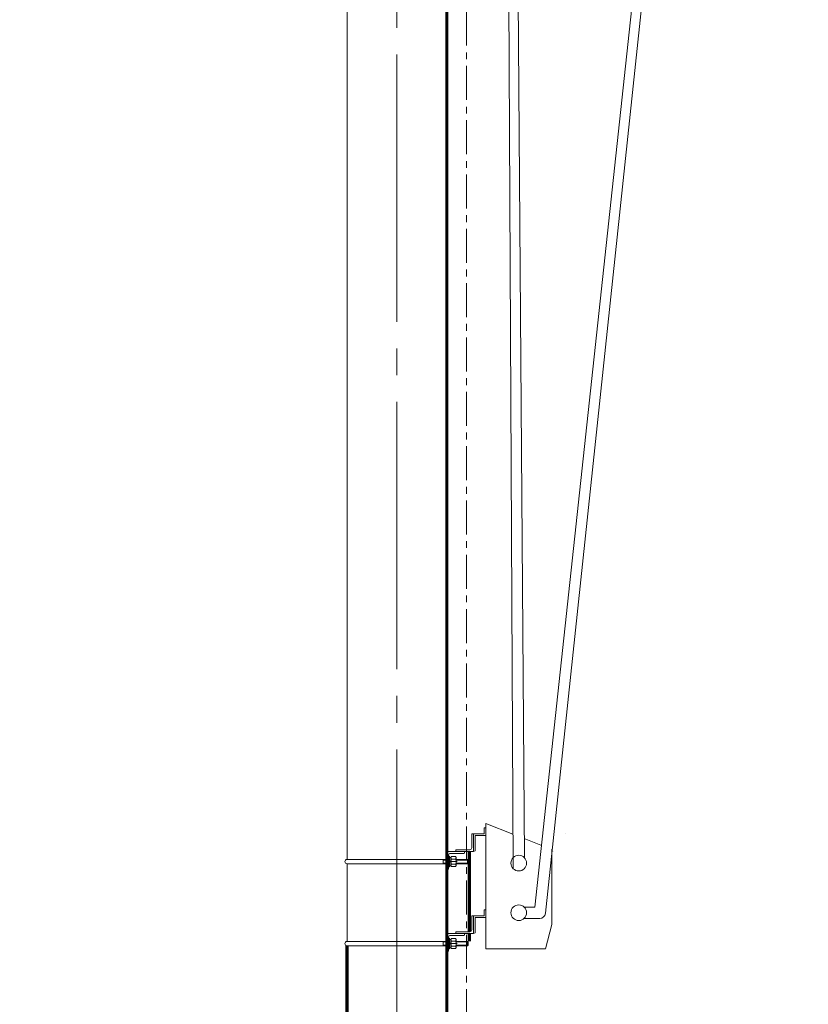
# Model space of a CAD drawing. Header units: millimetres. Extents: x 0 to 630, y 0 to 297.
# Tile 3 of 15: x 114 to 159, y 120 to 175. Entities that reach past the tile are written whole.
import ezdxf

# ---------------------------------------------------------------- set-up
doc = ezdxf.new("R2010")
doc.units = ezdxf.units.MM
for name, pattern in [('K5LT32805', [3.048, 1.905, -0.381, 0.381, -0.381]), ('K5LT_AXLED', [19.5, 15, -1.5, 1.5, -1.5]), ('K5LT_THIN', [0]), ('K5LT_THIN_INCLUDED_TO_HATCHING', [0])]:
    doc.linetypes.add(name, pattern=pattern)
doc.layers.add('Системный слой', color=7, linetype='Continuous')

# ---------------------------------------------------------------- blocks, each defined once
blk = doc.blocks.new('U32')
at = {"layer": 'Системный слой', "color": 7, "linetype": 'K5LT_THIN_INCLUDED_TO_HATCHING', "lineweight": 18}
for p, q in [((142.592, 125.197), (143.184, 125.197)), ((142.592, 124.557), (143.47, 124.557))]:
    blk.add_line(p, q, dxfattribs=at)
blk = doc.blocks.new('U71')
at = {"layer": 'Системный слой', "color": 7, "linetype": 'K5LT_THIN', "lineweight": 18}
for p, q in [((138.249, 123.707), (139.249, 123.707)), ((138.249, 122.707), (138.249, 123.707)), ((138.349, 123.497), (138.349, 122.743)), ((139.213, 123.607), (138.459, 123.607)), ((139.249, 123.707), (139.249, 123.643)), ((138.313, 122.707), (138.249, 122.707))]:
    blk.add_line(p, q, dxfattribs=at)
for centre, radius, start, end in [((138.459, 123.497), 0.11, 90, 180), ((139.213, 123.643), 0.036, 270, 0), ((138.313, 122.743), 0.036, 270, 0)]:
    blk.add_arc(centre, radius, start, end, dxfattribs=at)
blk = doc.blocks.new('U73')
at = {"layer": 'Системный слой', "color": 7, "linetype": 'K5LT_THIN', "lineweight": 18}
for p, q in [((138.349, 123.147), (138.349, 123.447)), ((138.349, 123.447), (138.409, 123.447)), ((138.409, 123.447), (138.409, 123.147)), ((138.349, 123.147), (138.349, 122.847)), ((138.349, 122.847), (138.409, 122.847)), ((138.409, 122.847), (138.409, 123.147))]:
    blk.add_line(p, q, dxfattribs=at)
blk = doc.blocks.new('U74')
at = {"layer": 'Системный слой', "color": 7, "linetype": 'K5LT_THIN', "lineweight": 18}
for p, q in [((138.409, 123.147), (138.409, 123.38)), ((138.409, 123.38), (138.479, 123.38)), ((138.479, 123.38), (138.479, 123.147)), ((138.409, 123.16), (138.479, 123.185)), ((138.409, 123.147), (138.409, 122.914)), ((138.479, 123.133), (138.409, 123.108)), ((138.409, 122.914), (138.479, 122.914)), ((138.479, 122.914), (138.479, 123.147))]:
    blk.add_line(p, q, dxfattribs=at)
blk = doc.blocks.new('U75')
at = {"layer": 'Системный слой', "color": 7, "linetype": 'K5LT_THIN', "lineweight": 18}
for p, q in [((138.479, 123.367), (138.512, 123.424)), ((138.479, 123.147), (138.479, 123.367)), ((138.512, 123.424), (138.742, 123.424)), ((138.512, 123.285), (138.742, 123.285)), ((138.742, 123.424), (138.775, 123.367)), ((138.775, 123.367), (138.775, 123.147)), ((138.479, 123.147), (138.479, 122.927)), ((138.479, 122.927), (138.512, 122.869)), ((138.512, 123.008), (138.742, 123.008)), ((138.512, 122.869), (138.742, 122.869)), ((138.742, 122.869), (138.775, 122.927)), ((138.775, 122.927), (138.775, 123.147))]:
    blk.add_line(p, q, dxfattribs=at)
for centre, radius, start, end in [((138.786, 123.147), 0.308, 153.2217, 180), ((138.565, 123.349), 0.0834, 146.7145, 230.3384), ((138.689, 123.349), 0.0834, 309.6616, 33.2856), ((138.467, 123.147), 0.308, 0, 26.7783), ((138.786, 123.147), 0.308, 180, 206.7783), ((138.565, 122.944), 0.0834, 129.6616, 213.2855), ((138.467, 123.147), 0.308, 333.2217, 0), ((138.689, 122.944), 0.0834, 326.7144, 50.3384)]:
    blk.add_arc(centre, radius, start, end, dxfattribs=at)
blk = doc.blocks.new('U72')
at = {"layer": 'Системный слой', "color": 7, "linetype": 'K5LT_AXLED', "lineweight": 18}
blk.add_line((138.289, 123.147), (138.835, 123.147), dxfattribs=at)
at = {"layer": 'Системный слой'}
for name in ['U73', 'U74', 'U75']:
    blk.add_blockref(name, (0, 0), dxfattribs=at)
blk = doc.blocks.new('U76')
at = {"layer": 'Системный слой', "color": 7, "linetype": 'K5LT_THIN', "lineweight": 18}
for p, q in [((139.649, 123.917), (139.649, 124.671)), ((139.685, 124.707), (139.749, 124.707)), ((139.749, 124.707), (139.749, 123.707)), ((138.785, 123.807), (139.539, 123.807)), ((138.749, 123.707), (138.749, 123.771)), ((139.749, 123.707), (138.749, 123.707))]:
    blk.add_line(p, q, dxfattribs=at)
for centre, radius, start, end in [((139.685, 124.671), 0.036, 90, 180), ((138.785, 123.771), 0.036, 90, 180), ((139.539, 123.917), 0.11, 270, 0)]:
    blk.add_arc(centre, radius, start, end, dxfattribs=at)
blk = doc.blocks.new('U77')
at = {"layer": 'Системный слой', "color": 7, "linetype": 'K5LT_THIN', "lineweight": 18}
for p, q in [((138.249, 128.307), (139.249, 128.307)), ((138.249, 127.307), (138.249, 128.307)), ((139.213, 128.207), (138.459, 128.207)), ((139.249, 128.307), (139.249, 128.243)), ((138.349, 128.097), (138.349, 127.343)), ((138.313, 127.307), (138.249, 127.307))]:
    blk.add_line(p, q, dxfattribs=at)
for centre, radius, start, end in [((138.459, 128.097), 0.11, 90, 180), ((139.213, 128.243), 0.036, 270, 0), ((138.313, 127.343), 0.036, 270, 0)]:
    blk.add_arc(centre, radius, start, end, dxfattribs=at)
blk = doc.blocks.new('U79')
at = {"layer": 'Системный слой', "color": 7, "linetype": 'K5LT_THIN', "lineweight": 18}
for p, q in [((138.349, 127.747), (138.349, 128.047)), ((138.349, 128.047), (138.409, 128.047)), ((138.349, 127.747), (138.349, 127.447)), ((138.409, 128.047), (138.409, 127.747)), ((138.409, 127.447), (138.409, 127.747)), ((138.349, 127.447), (138.409, 127.447))]:
    blk.add_line(p, q, dxfattribs=at)
blk = doc.blocks.new('U80')
at = {"layer": 'Системный слой', "color": 7, "linetype": 'K5LT_THIN', "lineweight": 18}
for p, q in [((138.409, 127.747), (138.409, 127.98)), ((138.409, 127.98), (138.479, 127.98)), ((138.409, 127.76), (138.479, 127.785)), ((138.409, 127.747), (138.409, 127.514)), ((138.479, 127.733), (138.409, 127.708)), ((138.479, 127.98), (138.479, 127.747)), ((138.479, 127.514), (138.479, 127.747)), ((138.409, 127.514), (138.479, 127.514))]:
    blk.add_line(p, q, dxfattribs=at)
blk = doc.blocks.new('U81')
at = {"layer": 'Системный слой', "color": 7, "linetype": 'K5LT_THIN', "lineweight": 18}
for p, q in [((138.479, 127.967), (138.512, 128.024)), ((138.479, 127.747), (138.479, 127.967)), ((138.479, 127.747), (138.479, 127.527)), ((138.512, 128.024), (138.742, 128.024)), ((138.512, 127.885), (138.742, 127.885)), ((138.742, 128.024), (138.775, 127.967)), ((138.775, 127.967), (138.775, 127.747)), ((138.775, 127.527), (138.775, 127.747)), ((138.479, 127.527), (138.512, 127.469)), ((138.512, 127.608), (138.742, 127.608)), ((138.512, 127.469), (138.742, 127.469)), ((138.742, 127.469), (138.775, 127.527))]:
    blk.add_line(p, q, dxfattribs=at)
for centre, radius, start, end in [((138.786, 127.747), 0.308, 153.2217, 180), ((138.786, 127.747), 0.308, 180, 206.7783), ((138.565, 127.949), 0.0834, 146.7145, 230.3384), ((138.689, 127.949), 0.0834, 309.6616, 33.2856), ((138.467, 127.747), 0.308, 0, 26.7783), ((138.467, 127.747), 0.308, 333.2217, 0), ((138.565, 127.544), 0.0834, 129.6616, 213.2855), ((138.689, 127.544), 0.0834, 326.7144, 50.3384)]:
    blk.add_arc(centre, radius, start, end, dxfattribs=at)
blk = doc.blocks.new('U78')
at = {"layer": 'Системный слой', "color": 7, "linetype": 'K5LT_AXLED', "lineweight": 18}
blk.add_line((138.289, 127.747), (138.835, 127.747), dxfattribs=at)
at = {"layer": 'Системный слой'}
for name in ['U79', 'U80', 'U81']:
    blk.add_blockref(name, (0, 0), dxfattribs=at)
blk = doc.blocks.new('U82')
at = {"layer": 'Системный слой', "color": 7, "linetype": 'K5LT_THIN', "lineweight": 18}
for p, q in [((139.685, 129.307), (139.749, 129.307)), ((139.749, 129.307), (139.749, 128.307)), ((139.649, 128.517), (139.649, 129.271)), ((138.749, 128.307), (138.749, 128.371)), ((139.749, 128.307), (138.749, 128.307)), ((138.785, 128.407), (139.539, 128.407))]:
    blk.add_line(p, q, dxfattribs=at)
for centre, radius, start, end in [((139.685, 129.271), 0.036, 90, 180), ((138.785, 128.371), 0.036, 90, 180), ((139.539, 128.517), 0.11, 270, 0)]:
    blk.add_arc(centre, radius, start, end, dxfattribs=at)

msp = doc.modelspace()

# ---------------------------------------------------------------- linework, layer by layer
at = {"layer": 'Системный слой', "color": 7, "linetype": 'K5LT_AXLED', "lineweight": 18}
msp.add_line((135.44873, 41.04159), (135.44873, 277.80736), dxfattribs=at)
at = {"layer": 'Системный слой', "color": 7, "linetype": 'K5LT32805', "lineweight": 18}
msp.add_line((139.35628, 85.14654), (139.35628, 267.14653), dxfattribs=at)
at = {"layer": 'Системный слой', "color": 7, "linetype": 'K5LT_THIN', "lineweight": 18}
for p, q in [((132.64873, 195.68358), (132.64873, 127.86654)), ((140.43179, 129.88654), (140.43179, 125.94687)), ((141.96055, 129.28954), (140.43179, 129.88654)), ((139.74873, 128.30654), (139.74873, 129.30654)), ((139.74873, 129.30654), (140.34873, 129.30654)), ((140.34873, 129.30654), (140.34873, 129.64654)), ((140.34873, 129.64654), (140.43179, 129.64585)), ((144.89579, 129.30654), (144.8878, 129.30654)), ((139.84873, 129.20654), (139.84873, 128.34254)), ((139.84873, 129.20654), (140.43179, 129.20654)), ((143.53068, 128.67638), (142.60201, 129.03904)), ((139.84873, 128.34254), (139.74873, 128.30654)), ((144.14873, 128.30672), (144.14873, 128.43502)), ((144.14873, 124.20654), (144.14873, 128.30672)), ((144.23179, 128.30654), (144.23179, 128.30641)), ((144.23183, 128.30654), (144.23179, 128.30654)), ((132.64873, 127.86654), (137.36918, 127.86654)), ((138.24873, 127.86654), (136.68963, 127.86654)), ((138.04873, 127.62654), (138.04873, 127.86654)), ((138.24873, 127.83454), (138.04873, 127.83454)), ((138.24873, 127.65854), (138.04873, 127.65854)), ((139.41673, 127.86654), (138.77473, 127.86654)), ((139.44873, 127.83454), (138.77473, 127.83454)), ((139.44873, 127.65854), (138.77473, 127.65854)), ((139.44873, 127.83454), (139.41673, 127.86654)), ((139.41673, 127.62654), (139.41673, 127.86654)), ((139.41673, 127.62654), (139.44873, 127.65854)), ((139.44873, 127.65854), (139.44873, 127.83454)), ((132.64873, 127.62654), (132.64873, 123.26654)), ((137.36918, 127.62654), (132.64873, 127.62654)), ((138.04873, 127.62654), (136.68963, 127.62654)), ((138.04873, 127.62654), (138.24873, 127.62654)), ((138.77473, 127.62654), (139.41673, 127.62654)), ((140.43179, 125.94687), (140.43179, 122.84654)), ((140.34873, 124.70654), (140.34873, 125.04654)), ((140.34873, 125.04654), (140.43179, 125.04585)), ((139.74873, 123.70654), (139.74873, 124.70654)), ((139.74873, 124.70654), (140.34873, 124.70654)), ((139.84873, 124.60654), (139.84873, 123.74254)), ((139.84873, 124.60654), (140.43179, 124.60654)), ((143.79179, 122.84654), (144.14873, 124.20654)), ((132.64873, 123.26654), (137.36918, 123.26654)), ((138.24873, 123.26654), (136.68963, 123.26654)), ((138.04873, 123.02654), (138.04873, 123.26654)), ((138.24873, 123.23454), (138.04873, 123.23454)), ((139.41673, 123.26654), (138.77473, 123.26654)), ((139.44873, 123.23454), (138.77473, 123.23454)), ((139.44873, 123.23454), (139.41673, 123.26654)), ((139.41673, 123.02654), (139.41673, 123.26654)), ((139.44873, 123.05854), (139.44873, 123.23454)), ((139.84873, 123.74254), (139.74873, 123.70654)), ((137.36918, 123.02654), (132.64873, 123.02654)), ((138.04873, 123.02654), (136.68963, 123.02654)), ((138.24873, 123.05854), (138.04873, 123.05854)), ((138.04873, 123.02654), (138.24873, 123.02654)), ((139.44873, 123.05854), (138.77473, 123.05854)), ((138.77473, 123.02654), (139.41673, 123.02654)), ((139.41673, 123.02654), (139.44873, 123.05854)), ((140.43179, 122.84654), (143.79179, 122.84654))]:
    msp.add_line(p, q, dxfattribs=at)
at = {"layer": 'Системный слой', "color": 7, "linetype": 'K5LT_THIN_INCLUDED_TO_HATCHING', "lineweight": 18}
for p, q in [((141.9717, 127.35502), (141.63538, 195.68358)), ((142.60821, 127.96354), (142.11281, 195.68358)), ((143.18449, 125.19654), (150.81101, 195.68358)), ((143.79241, 124.84232), (151.29387, 195.68358))]:
    msp.add_line(p, q, dxfattribs=at)
at = {"layer": 'Системный слой', "color": 7, "linetype": 'K5LT_THIN', "const_width": 0.18}
for points in [[(132.64873, 123.02654), (132.64873, 47.14653), (138.24873, 47.14653), (138.24873, 219.31938)], [(139.50873, 123.80654), (139.50873, 128.30654)], [(139.50873, 127.62654), (139.50873, 123.80654)], [(139.50873, 123.70654), (139.50873, 123.26654)]]:
    msp.add_lwpolyline(points, dxfattribs=at)
at = {"layer": 'Системный слой', "color": 7, "linetype": 'K5LT_THIN', "lineweight": 18}
for centre in [(142.29026, 127.65854), (142.29026, 124.87654)]:
    msp.add_circle(centre, 0.44, dxfattribs=at)
for centre, radius, start, end in [((132.64873, 127.74654), 0.12, 90, 270), ((143.47002, 124.88128), 0.32474, 270.042341, 353.109456), ((132.64873, 123.14654), 0.12, 90, 270)]:
    msp.add_arc(centre, radius, start, end, dxfattribs=at)

# ---------------------------------------------------------------- block references
at = {"layer": 'Системный слой'}
for name in ['U82', 'U77', 'U78', 'U32', 'U76', 'U71', 'U72']:
    msp.add_blockref(name, (0, 0), dxfattribs=at)

doc.saveas('drawing.dxf')
